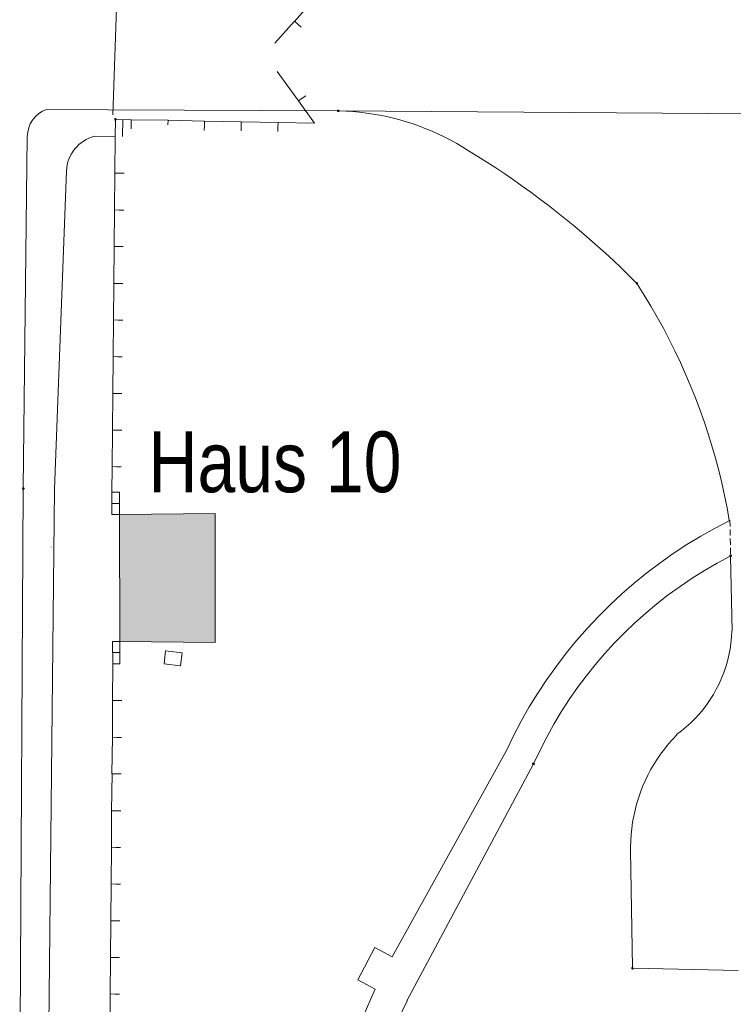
# Model space of a CAD drawing. Header units: metres. Extents: x -15 to 143, y -45 to 47.
# Tile 23 of 41: x 87.47 to 88.87, y 28.12 to 30.05. Entities that reach past the tile are written whole.
import ezdxf

# ---------------------------------------------------------------- set-up
doc = ezdxf.new("R2010")
doc.units = ezdxf.units.M
doc.header["$LTSCALE"] = 0.0125
doc.layers.add('X_YYY_STF_8', color=7, linetype='Continuous', lineweight=9)
doc.styles.add('ERSTELLTER_STIL_2', font='ARIALN.TTF')

# ---------------------------------------------------------------- blocks, each defined once
blk = doc.blocks.new('Ü_Plan_W')
at = {"layer": 'X_YYY_STF_8', "linetype": 'Continuous', "lineweight": 0}
for points in [[(0.532343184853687, 3.221150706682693), (0.5314946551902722, 3.220308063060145), (0.5302248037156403, 3.220308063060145), (0.5293795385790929, 3.221150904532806), (0.5302248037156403, 3.222423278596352), (0.5314946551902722, 3.222423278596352), (0.532343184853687, 3.221150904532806)], [(0.1678522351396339, 3.207609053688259), (0.1670069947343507, 3.206336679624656), (0.165734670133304, 3.206336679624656), (0.1653132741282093, 3.207609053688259), (0.165734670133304, 3.208452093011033), (0.1670069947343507, 3.208452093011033)], [(1.020868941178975, 2.93921469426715), (1.020026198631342, 2.937942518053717), (1.018753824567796, 2.937942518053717), (1.018332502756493, 2.939214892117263), (1.018753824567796, 2.940057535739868), (1.020026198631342, 2.940057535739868), (1.020868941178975, 2.939214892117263)], [(0.01714406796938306, 2.603508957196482), (0.01672346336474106, 2.602236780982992), (0.01545033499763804, 2.602236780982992), (0.01460509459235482, 2.603508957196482), (0.01545033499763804, 2.604781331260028), (0.01672346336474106, 2.604781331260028), (0.01714405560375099, 2.603508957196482)], [(1.174114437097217, 2.493870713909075), (1.173271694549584, 2.492598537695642), (1.171999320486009, 2.492598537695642), (1.171148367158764, 2.493870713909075), (1.171999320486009, 2.495135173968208), (1.173271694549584, 2.495135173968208), (1.174114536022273, 2.493870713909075)], [(0.8515372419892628, 2.153505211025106), (0.8506862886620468, 2.152233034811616), (0.8494220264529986, 2.152233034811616), (0.8485710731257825, 2.153505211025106), (0.8494220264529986, 2.154356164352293), (0.8506862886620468, 2.154356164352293), (0.8515370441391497, 2.153505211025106)], [(1.013251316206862, 1.819072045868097), (1.012829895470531, 1.817799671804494), (1.011557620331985, 1.817799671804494), (1.010706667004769, 1.819072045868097), (1.011557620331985, 1.819922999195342), (1.012829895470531, 1.819922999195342)]]:
    blk.add_hatch(color=256, dxfattribs=at).paths.add_polyline_path(points, flags=0)
at = {"layer": 'X_YYY_STF_8'}
h = blk.add_hatch(color=9, dxfattribs=at)
h.dxf.hatch_style = 1
h.paths.add_polyline_path([(0.1729333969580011, 2.561173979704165), (0.3295671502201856, 2.56286777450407), (0.3295671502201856, 2.352051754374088), (0.1737786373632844, 2.353745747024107)])
at = {"layer": 'X_YYY_STF_8', "linetype": 'Continuous', "lineweight": 18}
blk.add_line((0.1623504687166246, 3.214805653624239), (0.1699698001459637, 3.436634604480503), dxfattribs=at)
at = {"layer": 'X_YYY_STF_8', "linetype": 'Continuous', "lineweight": 9}
for p, q in [((0.4988982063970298, 3.412500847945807), (0.4591062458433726, 3.367629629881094)), ((0.4591062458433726, 3.367629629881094), (0.4591062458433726, 3.368051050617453)), ((0.4658779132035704, 3.237666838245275), (0.4658778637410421, 3.237666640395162)), ((0.1674284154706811, 3.207609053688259), (0.1674284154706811, 3.207406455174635)), ((0.1924047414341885, 3.206758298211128), (0.1924047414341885, 3.206555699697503)), ((0.2520951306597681, 3.205915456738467), (0.2525197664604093, 3.205915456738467)), ((0.3122101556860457, 3.204643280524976), (0.3122101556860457, 3.204643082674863)), ((0.3723219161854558, 3.203370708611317), (0.3723219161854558, 3.203168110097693)), ((0.4324361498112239, 3.202106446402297), (0.4324361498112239, 3.202528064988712)), ((0.4921273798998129, 3.201255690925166), (0.4324361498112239, 3.20210664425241)), ((0.165734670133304, 3.119130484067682), (0.165734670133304, 3.119551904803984)), ((0.1648894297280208, 3.059436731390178), (0.1648894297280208, 3.059234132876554)), ((0.1644647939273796, 2.999321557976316), (0.1644647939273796, 2.999118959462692)), ((0.1640409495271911, 2.93921469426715), (0.1640409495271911, 2.939214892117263)), ((0.1631957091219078, 2.879099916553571), (0.1631957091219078, 2.879521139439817)), ((0.1627710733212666, 2.819414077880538), (0.1627710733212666, 2.819414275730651)), ((0.1623504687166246, 2.759299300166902), (0.1623504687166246, 2.759096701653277)), ((0.1615019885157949, 2.699184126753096), (0.1615019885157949, 2.698981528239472)), ((0.1610781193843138, 2.639068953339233), (0.1610781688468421, 2.639490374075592)), ((0.01714405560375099, 2.603930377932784), (0.01714406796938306, 2.603508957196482)), ((0.1606567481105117, 2.597584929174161), (0.1606567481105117, 2.561173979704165)), ((0.1619266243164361, 2.353745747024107), (0.1623504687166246, 2.316913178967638)), ((0.1623504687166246, 2.316913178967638), (0.1619266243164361, 2.256798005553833)), ((0.1619266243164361, 2.256798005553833), (0.1619266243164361, 2.257219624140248)), ((0.1615019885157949, 2.197104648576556), (0.1615019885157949, 2.197104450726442)), ((0.1606567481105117, 2.13699778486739), (0.1610781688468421, 2.136997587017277)), ((0.1602329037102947, 2.076882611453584), (0.1602329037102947, 2.076882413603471)), ((0.1598082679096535, 2.016767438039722), (0.1602329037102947, 2.01718885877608)), ((0.1593844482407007, 1.957081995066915), (0.1593844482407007, 1.95687939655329)), ((0.1589630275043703, 1.896966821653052), (0.1589630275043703, 1.896967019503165)), ((0.1585391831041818, 1.836852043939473), (0.1585391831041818, 1.83685184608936)), ((0.1581145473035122, 1.77673687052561), (0.1581145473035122, 1.777158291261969))]:
    blk.add_line(p, q, dxfattribs=at)
at = {"layer": 'X_YYY_STF_8', "linetype": 'Continuous', "lineweight": 0}
for p, q in [((0.4591062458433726, 3.368050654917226), (0.4273558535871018, 3.332069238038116)), ((0.4591062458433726, 3.367629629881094), (0.4591062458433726, 3.368051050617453)), ((0.4646088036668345, 3.362969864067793), (0.4701130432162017, 3.35788867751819)), ((0.4307424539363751, 3.285925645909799), (0.4658778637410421, 3.237666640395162)), ((0.4658779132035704, 3.237666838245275), (0.4658778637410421, 3.237666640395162)), ((0.4658779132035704, 3.237666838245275), (0.4921273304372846, 3.201255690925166)), ((0.471806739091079, 3.241896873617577), (0.4777331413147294, 3.246127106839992)), ((0.04127598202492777, 3.21692067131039), (0.04720158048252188, 3.220729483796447)), ((0.04720158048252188, 3.220729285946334), (0.05397565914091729, 3.223695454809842)), ((0.5319184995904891, 3.221572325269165), (0.5319184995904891, 3.221150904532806)), ((0.5319184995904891, 3.221150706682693), (1.245664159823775, 3.216077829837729)), ((0.02730560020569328, 3.199983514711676), (0.03111444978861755, 3.206336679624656)), ((0.03111444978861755, 3.206336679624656), (0.03577096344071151, 3.211839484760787)), ((0.03577097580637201, 3.211839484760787), (0.0412759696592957, 3.216920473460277)), ((0.1924047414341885, 3.206758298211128), (0.1678522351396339, 3.2071876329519)), ((0.178435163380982, 3.2071876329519), (0.1780137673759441, 3.179245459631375)), ((0.2525197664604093, 3.205915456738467), (0.1924047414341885, 3.206758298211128)), ((0.1924047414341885, 3.206758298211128), (0.1924047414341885, 3.206555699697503)), ((0.3122101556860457, 3.204643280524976), (0.2520951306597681, 3.205915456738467)), ((0.2520951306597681, 3.205915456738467), (0.2525197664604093, 3.205915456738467)), ((0.3122101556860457, 3.204643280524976), (0.3122101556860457, 3.204643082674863)), ((0.3723219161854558, 3.203370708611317), (0.3122101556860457, 3.204643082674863)), ((0.02307370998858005, 3.186441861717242), (0.02476744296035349, 3.19363786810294)), ((0.02476744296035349, 3.193638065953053), (0.02730560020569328, 3.199983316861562)), ((0.1924047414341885, 3.199562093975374), (0.1919833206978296, 3.191944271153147)), ((0.3122101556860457, 3.197025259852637), (0.3117855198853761, 3.189399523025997)), ((0.3723219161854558, 3.195753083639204), (0.3719005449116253, 3.188556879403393)), ((0.4324361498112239, 3.202527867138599), (0.3723219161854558, 3.203370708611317)), ((0.3723219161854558, 3.203370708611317), (0.3723219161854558, 3.203168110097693)), ((0.4320123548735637, 3.194902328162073), (0.4320123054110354, 3.187284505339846)), ((0.4324361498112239, 3.202106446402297), (0.4324361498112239, 3.202528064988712)), ((0.01587498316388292, 2.604781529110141), (0.0222252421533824, 3.179245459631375)), ((0.02222522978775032, 3.179245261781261), (0.02307370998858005, 3.186441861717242)), ((0.1661585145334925, 3.179245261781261), (0.165734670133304, 3.119130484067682)), ((0.08657214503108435, 3.123360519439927), (0.06709757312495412, 2.602666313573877)), ((0.165734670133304, 3.119551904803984), (0.1648894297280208, 3.059436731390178)), ((0.165734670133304, 3.119130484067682), (0.165734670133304, 3.119551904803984)), ((0.1729333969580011, 3.119130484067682), (0.1805527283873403, 3.119130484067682)), ((0.1648894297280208, 3.059436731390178), (0.1644647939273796, 2.999321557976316)), ((0.1648894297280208, 3.059436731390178), (0.1648894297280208, 3.059234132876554)), ((0.1725087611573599, 3.05901531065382), (0.180128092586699, 3.05901531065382)), ((0.1644647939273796, 2.999321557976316), (0.1640409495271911, 2.939214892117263)), ((0.1644647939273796, 2.999321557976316), (0.1644647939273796, 2.999118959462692)), ((0.1720849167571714, 2.999321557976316), (0.1792828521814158, 2.999321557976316)), ((0.1640409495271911, 2.93921469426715), (0.1631957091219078, 2.879099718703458)), ((0.1640409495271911, 2.93921469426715), (0.1640409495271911, 2.939214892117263)), ((0.1712396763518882, 2.93921469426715), (0.1788590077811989, 2.939214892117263)), ((1.020447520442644, 2.939214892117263), (1.020447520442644, 2.939012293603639)), ((0.1631957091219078, 2.879521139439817), (0.1627710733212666, 2.819414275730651)), ((0.1631957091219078, 2.879099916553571), (0.1631957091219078, 2.879521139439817)), ((0.170815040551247, 2.879099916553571), (0.178435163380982, 2.879099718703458)), ((0.1627710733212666, 2.819414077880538), (0.1623504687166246, 2.759299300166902)), ((0.1627710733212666, 2.819414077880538), (0.1627710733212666, 2.819414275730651)), ((0.1699698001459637, 2.818984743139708), (0.1775899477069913, 2.818984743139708)), ((0.1623504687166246, 2.759299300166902), (0.1615019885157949, 2.699184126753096)), ((0.1623504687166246, 2.759299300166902), (0.1623504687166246, 2.759096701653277)), ((0.1695459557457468, 2.759299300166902), (0.1771652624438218, 2.759299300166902)), ((0.1615019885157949, 2.699184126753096), (0.1610781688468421, 2.639069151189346)), ((0.1615019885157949, 2.699184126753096), (0.1615019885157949, 2.698981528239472)), ((0.1691213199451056, 2.699184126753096), (0.176741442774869, 2.699184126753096)), ((0.1610781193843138, 2.639490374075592), (0.1606567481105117, 2.597584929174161)), ((0.1610781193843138, 2.639068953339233), (0.1610781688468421, 2.639490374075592)), ((0.1682761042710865, 2.639068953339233), (0.1758962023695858, 2.639069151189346)), ((0.009948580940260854, 1.55998930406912), (0.01587498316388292, 2.602236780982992)), ((0.06709756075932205, 2.602666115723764), (0.05566939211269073, 1.562104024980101)), ((0.1610781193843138, 2.579375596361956), (0.1720849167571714, 2.579375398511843)), ((0.1729333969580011, 2.561174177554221), (0.1606567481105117, 2.561173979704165)), ((0.1729333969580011, 2.561174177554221), (0.3295671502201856, 2.56286777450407)), ((0.1737786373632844, 2.353745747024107), (0.1729333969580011, 2.561173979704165)), ((1.171577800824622, 2.536619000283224), (1.171999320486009, 2.526886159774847)), ((1.171999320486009, 2.5218051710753), (1.172420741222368, 2.511642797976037)), ((1.172420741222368, 2.506569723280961), (1.172420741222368, 2.496828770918)), ((1.173693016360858, 2.493870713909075), (1.173693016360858, 2.493668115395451)), ((0.1619266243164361, 2.353745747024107), (0.1737786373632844, 2.353745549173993)), ((0.1737786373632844, 2.353745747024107), (0.1737786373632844, 2.316913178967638)), ((0.1627710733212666, 2.335536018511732), (0.1733572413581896, 2.335536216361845)), ((0.2482870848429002, 2.338080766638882), (0.2461695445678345, 2.316913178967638)), ((0.275378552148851, 2.335114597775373), (0.2482870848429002, 2.338080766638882)), ((0.2728395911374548, 2.31394701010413), (0.2753785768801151, 2.335114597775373)), ((0.1737786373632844, 2.316913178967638), (0.1623504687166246, 2.316913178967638)), ((0.2461695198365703, 2.316913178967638), (0.2728395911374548, 2.313947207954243)), ((0.1619266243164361, 2.257219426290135), (0.1615019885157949, 2.197104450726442)), ((0.1619266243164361, 2.256798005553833), (0.1619266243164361, 2.257219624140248)), ((0.1691213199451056, 2.256798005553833), (0.176741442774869, 2.256798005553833)), ((0.1615019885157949, 2.197104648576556), (0.1606567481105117, 2.136997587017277)), ((0.1615019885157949, 2.197104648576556), (0.1615019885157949, 2.197104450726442)), ((0.1686974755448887, 2.196683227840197), (0.1763200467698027, 2.196683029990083)), ((0.8058146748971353, 2.175094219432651), (0.6191242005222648, 1.837694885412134)), ((0.6432561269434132, 1.766153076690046), (0.8494220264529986, 2.152233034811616)), ((0.8511157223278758, 2.153505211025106), (0.8511157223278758, 2.153302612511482)), ((0.1610781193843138, 2.13699778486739), (0.1602329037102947, 2.076882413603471)), ((0.1606567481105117, 2.13699778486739), (0.1610781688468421, 2.136997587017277)), ((0.1682761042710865, 2.13699778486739), (0.1758962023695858, 2.136997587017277)), ((0.1602329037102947, 2.076882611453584), (0.1598082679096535, 2.016767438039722)), ((0.1602329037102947, 2.076882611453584), (0.1602329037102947, 2.076882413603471)), ((0.1678522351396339, 2.076882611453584), (0.1754715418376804, 2.076882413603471)), ((0.1602329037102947, 2.01718885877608), (0.1593844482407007, 1.957081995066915)), ((0.1598082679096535, 2.016767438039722), (0.1602329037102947, 2.01718885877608)), ((0.167428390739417, 2.016767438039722), (0.1750477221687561, 2.016767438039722)), ((1.009012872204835, 2.011686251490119), (1.011978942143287, 1.82034422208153)), ((0.1593844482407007, 1.957081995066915), (0.1589630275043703, 1.896967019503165)), ((0.1593844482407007, 1.957081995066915), (0.1593844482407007, 1.95687939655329)), ((0.1670069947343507, 1.956652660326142), (0.1746263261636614, 1.956652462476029)), ((0.1589630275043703, 1.896966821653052), (0.1585391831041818, 1.83685184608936)), ((0.1589630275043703, 1.896966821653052), (0.1589630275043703, 1.896967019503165)), ((0.1665831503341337, 1.896966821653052), (0.1737786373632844, 1.896967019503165)), ((0.590763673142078, 1.85293864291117), (0.5628213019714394, 1.800019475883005)), ((0.6191242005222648, 1.837694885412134), (0.590763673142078, 1.852938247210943)), ((0.1585391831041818, 1.836852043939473), (0.1581145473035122, 1.77673687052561)), ((0.1585391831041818, 1.836852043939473), (0.1585391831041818, 1.83685184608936)), ((0.1661585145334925, 1.836852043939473), (0.1733572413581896, 1.83685184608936)), ((1.012829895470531, 1.819072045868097), (1.012829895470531, 1.818869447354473)), ((1.013251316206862, 1.819072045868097), (1.184698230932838, 1.815684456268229)), ((0.5628213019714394, 1.800019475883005), (0.5911850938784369, 1.785205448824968)), ((0.1581145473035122, 1.777158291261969), (0.1576939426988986, 1.717051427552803)), ((0.1581145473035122, 1.77673687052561), (0.1581145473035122, 1.777158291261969)), ((0.165734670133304, 1.77673687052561), (0.1729333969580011, 1.77673687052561))]:
    blk.add_line(p, q, dxfattribs=at)
at = {"layer": 'X_YYY_STF_8', "linetype": 'Continuous', "lineweight": 13}
for p, q in [((0.4591062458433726, 3.368050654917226), (0.4646088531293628, 3.362969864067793)), ((0.4658779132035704, 3.237666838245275), (0.471806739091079, 3.24189707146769)), ((0.1665831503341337, 3.206336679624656), (0.1661585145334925, 3.179245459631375)), ((0.1924047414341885, 3.206758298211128), (0.1924047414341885, 3.199562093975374)), ((0.2525197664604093, 3.205915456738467), (0.2520951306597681, 3.19828971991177)), ((0.3122101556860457, 3.204643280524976), (0.3122101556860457, 3.197025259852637)), ((0.3723219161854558, 3.203370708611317), (0.3723219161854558, 3.195753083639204)), ((0.4324361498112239, 3.202527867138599), (0.4320123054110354, 3.194902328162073)), ((0.165734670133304, 3.119551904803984), (0.1729333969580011, 3.119130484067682)), ((0.1648894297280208, 3.059436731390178), (0.1725087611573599, 3.05901531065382)), ((0.1644647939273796, 2.999321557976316), (0.1720849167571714, 2.999321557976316)), ((0.1640409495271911, 2.93921469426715), (0.1712396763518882, 2.939214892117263)), ((0.1631957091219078, 2.879521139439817), (0.170815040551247, 2.879099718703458)), ((0.1627710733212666, 2.819414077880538), (0.1699698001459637, 2.818984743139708)), ((0.1623504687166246, 2.759299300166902), (0.1695459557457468, 2.759299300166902)), ((0.1615019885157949, 2.699184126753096), (0.1691213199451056, 2.699184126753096)), ((0.1610781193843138, 2.639490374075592), (0.1682760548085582, 2.639069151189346)), ((0.3295671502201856, 2.56286777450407), (0.3295671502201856, 2.352051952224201)), ((1.171148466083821, 2.55186255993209), (1.171577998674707, 2.54170038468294)), ((0.06117115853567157, 2.50825540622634), (0.06117114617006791, 2.507833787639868)), ((0.3295671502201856, 2.352051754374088), (0.1737786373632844, 2.353745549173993)), ((0.1619266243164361, 2.257219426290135), (0.1691213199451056, 2.256798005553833)), ((0.1615019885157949, 2.197104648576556), (0.1686974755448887, 2.196683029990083)), ((0.1610781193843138, 2.13699778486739), (0.1682760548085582, 2.136997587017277)), ((0.1602329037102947, 2.076882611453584), (0.1678522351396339, 2.076882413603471)), ((0.1602329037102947, 2.01718885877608), (0.1674284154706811, 2.016767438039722)), ((0.1593844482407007, 1.957081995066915), (0.1670069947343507, 1.956652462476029)), ((0.1589630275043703, 1.896966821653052), (0.1665831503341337, 1.896967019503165)), ((0.1585391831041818, 1.836852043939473), (0.1661585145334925, 1.83685184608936)), ((0.1581145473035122, 1.777158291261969), (0.165734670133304, 1.77673687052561))]:
    blk.add_line(p, q, dxfattribs=at)
at = {"layer": 'X_YYY_STF_8', "linetype": 'Continuous', "lineweight": 5}
for p, q in [((0.05397565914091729, 3.223695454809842), (0.154727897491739, 3.222844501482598)), ((0.5293795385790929, 3.221150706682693), (0.154727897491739, 3.222844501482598)), ((0.1322929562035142, 3.179666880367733), (0.1661585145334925, 3.179245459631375)), ((0.1606567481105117, 2.597584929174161), (0.1729333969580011, 2.597584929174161)), ((0.1729333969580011, 2.597584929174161), (0.1729333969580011, 2.561173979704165)), ((1.172420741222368, 2.492598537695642), (1.174965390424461, 2.371096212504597))]:
    blk.add_line(p, q, dxfattribs=at)
at = {"layer": 'X_YYY_STF_8', "linetype": 'Continuous', "lineweight": 0}
for points in [[(0.532343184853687, 3.221150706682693), (0.5314946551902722, 3.220308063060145), (0.5302248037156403, 3.220308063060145), (0.5293795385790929, 3.221150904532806), (0.5302248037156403, 3.222423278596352), (0.5314946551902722, 3.222423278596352), (0.532343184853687, 3.221150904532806)], [(0.1678522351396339, 3.207609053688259), (0.1670069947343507, 3.206336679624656), (0.165734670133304, 3.206336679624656), (0.1653132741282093, 3.207609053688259), (0.165734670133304, 3.208452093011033), (0.1670069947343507, 3.208452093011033)], [(1.020868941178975, 2.93921469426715), (1.020026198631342, 2.937942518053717), (1.018753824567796, 2.937942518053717), (1.018332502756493, 2.939214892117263), (1.018753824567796, 2.940057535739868), (1.020026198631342, 2.940057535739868), (1.020868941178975, 2.939214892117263)], [(0.01714406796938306, 2.603508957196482), (0.01672346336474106, 2.602236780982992), (0.01545033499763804, 2.602236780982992), (0.01460509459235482, 2.603508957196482), (0.01545033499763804, 2.604781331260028), (0.01672346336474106, 2.604781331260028), (0.01714405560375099, 2.603508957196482)], [(1.174114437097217, 2.493870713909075), (1.173271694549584, 2.492598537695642), (1.171999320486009, 2.492598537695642), (1.171148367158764, 2.493870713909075), (1.171999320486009, 2.495135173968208), (1.173271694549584, 2.495135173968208), (1.174114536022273, 2.493870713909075)], [(0.8515372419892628, 2.153505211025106), (0.8506862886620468, 2.152233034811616), (0.8494220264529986, 2.152233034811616), (0.8485710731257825, 2.153505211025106), (0.8494220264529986, 2.154356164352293), (0.8506862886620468, 2.154356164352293), (0.8515370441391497, 2.153505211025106)], [(1.013251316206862, 1.819072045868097), (1.012829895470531, 1.817799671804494), (1.011557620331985, 1.817799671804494), (1.010706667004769, 1.819072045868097), (1.011557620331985, 1.819922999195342), (1.012829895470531, 1.819922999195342)]]:
    blk.add_lwpolyline(points, close=True, dxfattribs=at)
for points in [[(0.5293795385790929, 3.221572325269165), (0.5293827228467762, 3.221636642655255), (0.5293922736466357, 3.221700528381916), (0.5294081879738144, 3.221763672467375), (0.5294304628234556, 3.221825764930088), (0.5294590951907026, 3.22188649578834), (0.5294940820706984, 3.221945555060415), (0.5295354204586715, 3.222002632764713), (0.5295831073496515, 3.222057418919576), (0.5296371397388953, 3.222109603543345), (0.5296975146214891, 3.222158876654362), (0.5297642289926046, 3.222204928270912), (0.5298372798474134, 3.222247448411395), (0.5299166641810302, 3.222286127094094), (0.5300023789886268, 3.222320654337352), (0.5300944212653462, 3.222350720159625), (0.5301927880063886, 3.222376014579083), (0.5302974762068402, 3.222396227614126), (0.5304084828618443, 3.222411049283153), (0.5305258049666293, 3.222420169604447), (0.5306494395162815, 3.222423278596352)], [(0.5306494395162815, 3.220308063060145), (0.5305258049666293, 3.220311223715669), (0.5304084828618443, 3.220320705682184), (0.5302974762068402, 3.220336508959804), (0.5301927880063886, 3.220358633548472), (0.5300944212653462, 3.220387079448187), (0.5300023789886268, 3.220421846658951), (0.5299166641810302, 3.220462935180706), (0.5298372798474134, 3.220510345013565), (0.5297642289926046, 3.220564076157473), (0.5296975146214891, 3.220624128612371), (0.5296371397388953, 3.220690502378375), (0.5295831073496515, 3.220763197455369), (0.5295354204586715, 3.220842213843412), (0.5294940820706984, 3.220927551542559), (0.5294590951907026, 3.221019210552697), (0.5294304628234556, 3.221117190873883), (0.5294081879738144, 3.221221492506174), (0.5293922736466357, 3.221332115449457), (0.5293827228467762, 3.221449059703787), (0.5293795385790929, 3.221572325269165)], [(0.5306494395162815, 3.222423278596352), (0.5307160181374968, 3.222420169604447), (0.5307879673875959, 3.222411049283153), (0.5308643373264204, 3.222396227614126), (0.5309441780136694, 3.222376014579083), (0.5310265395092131, 3.222350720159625), (0.5311104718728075, 3.222320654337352), (0.5311950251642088, 3.222286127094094), (0.531279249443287, 3.222247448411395), (0.5313621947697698, 3.222204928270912), (0.5314429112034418, 3.222158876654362), (0.5315204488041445, 3.222109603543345), (0.5315938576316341, 3.222057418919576), (0.5316621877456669, 3.222002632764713), (0.5317244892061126, 3.221945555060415), (0.5317798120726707, 3.22188649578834), (0.5318272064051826, 3.221825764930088), (0.5318657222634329, 3.221763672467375), (0.5318944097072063, 3.221700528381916), (0.5319123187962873, 3.221636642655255), (0.5319184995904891, 3.221572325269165)], [(0.5319184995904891, 3.221150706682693), (0.5318549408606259, 3.221087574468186), (0.5317914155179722, 3.221024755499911), (0.5317279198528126, 3.220962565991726), (0.5316644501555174, 3.220901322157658), (0.5316010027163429, 3.220841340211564), (0.5315375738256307, 3.220782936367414), (0.5314741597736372, 3.220726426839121), (0.5314107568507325, 3.220672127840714), (0.5313473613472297, 3.22062035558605), (0.5312839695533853, 3.220571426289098), (0.5312205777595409, 3.220525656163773), (0.5311571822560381, 3.220483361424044), (0.5310937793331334, 3.220444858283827), (0.5310303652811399, 3.220410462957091), (0.5309669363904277, 3.220380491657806), (0.5309034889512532, 3.220355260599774), (0.530840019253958, 3.220335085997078), (0.5307765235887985, 3.220320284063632), (0.5307129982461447, 3.22031117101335), (0.5306494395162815, 3.220308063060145)], [(0.5319184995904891, 3.221150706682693), (0.54320775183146, 3.220741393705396), (0.554464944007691, 3.220022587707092), (0.5656834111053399, 3.218995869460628), (0.5768564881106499, 3.217662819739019), (0.5879775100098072, 3.216025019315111), (0.599039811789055, 3.214084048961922), (0.6100367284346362, 3.211841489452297), (0.6209615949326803, 3.209298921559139), (0.6318077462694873, 3.206457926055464), (0.6425685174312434, 3.203320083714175), (0.6532372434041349, 3.199886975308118), (0.6638072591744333, 3.19616018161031), (0.6742718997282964, 3.192141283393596), (0.6846245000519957, 3.187831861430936), (0.6948583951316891, 3.183233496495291), (0.7049669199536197, 3.178347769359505), (0.7149434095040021, 3.173176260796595), (0.7247811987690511, 3.167720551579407), (0.7344736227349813, 3.161982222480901), (0.7440140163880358, 3.15596285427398)], [(0.7440140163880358, 3.155962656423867), (0.7589423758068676, 3.146793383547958), (0.7737545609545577, 3.137446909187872), (0.7884486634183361, 3.127923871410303), (0.8030227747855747, 3.118224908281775), (0.8174749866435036, 3.108350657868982), (0.8318033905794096, 3.098301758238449), (0.8460060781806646, 3.08807884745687), (0.8600811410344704, 3.077682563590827), (0.8740266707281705, 3.067113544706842), (0.8878407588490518, 3.056372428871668), (0.9015214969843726, 3.045459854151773), (0.9150669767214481, 3.034376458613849), (0.9284752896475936, 3.023122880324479), (0.9417445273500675, 3.0116997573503), (0.9548727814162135, 3.000107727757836), (0.967858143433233, 2.988347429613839), (0.9806987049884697, 2.976419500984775), (0.9933925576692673, 2.964324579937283), (1.005937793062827, 2.952063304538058), (1.018332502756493, 2.939636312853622)], [(1.018332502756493, 2.939214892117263), (1.018335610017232, 2.939338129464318), (1.01834472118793, 2.939455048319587), (1.01835952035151, 2.939565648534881), (1.018379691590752, 2.939669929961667), (1.018404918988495, 2.939767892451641), (1.018434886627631, 2.939859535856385), (1.018469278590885, 2.939944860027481), (1.01850777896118, 2.940023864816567), (1.018550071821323, 2.940096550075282), (1.018595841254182, 2.940162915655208), (1.018644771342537, 2.940222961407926), (1.018696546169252, 2.940276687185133), (1.018750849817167, 2.940324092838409), (1.018807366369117, 2.940365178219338), (1.018865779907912, 2.940399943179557), (1.018925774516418, 2.940428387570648), (1.018987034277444, 2.940450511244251), (1.019049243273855, 2.940466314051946), (1.019112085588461, 2.940475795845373), (1.019175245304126, 2.94047895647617)], [(1.019175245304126, 2.938363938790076), (1.019112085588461, 2.938367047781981), (1.019049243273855, 2.938376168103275), (1.018987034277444, 2.938390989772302), (1.018925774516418, 2.938411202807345), (1.018865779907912, 2.938436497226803), (1.018807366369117, 2.938466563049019), (1.018750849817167, 2.938501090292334), (1.018696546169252, 2.938539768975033), (1.018644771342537, 2.938582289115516), (1.018595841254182, 2.938628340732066), (1.018550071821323, 2.938677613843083), (1.01850777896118, 2.938729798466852), (1.018469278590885, 2.938784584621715), (1.018434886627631, 2.938841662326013), (1.018404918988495, 2.938900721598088), (1.018379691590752, 2.93896145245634), (1.01835952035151, 2.939023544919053), (1.01834472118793, 2.939086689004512), (1.018335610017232, 2.939150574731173), (1.018332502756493, 2.939214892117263)], [(1.019175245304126, 2.94047895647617), (1.019299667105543, 2.940475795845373), (1.019417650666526, 2.940466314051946), (1.019529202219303, 2.940450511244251), (1.019634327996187, 2.940428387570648), (1.019733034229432, 2.940399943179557), (1.019825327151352, 2.940365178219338), (1.019911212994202, 2.940324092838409), (1.019990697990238, 2.940276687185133), (1.020063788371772, 2.940222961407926), (1.020130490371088, 2.940162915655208), (1.020190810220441, 2.940096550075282), (1.020244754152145, 2.940023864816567), (1.020292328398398, 2.939944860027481), (1.020333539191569, 2.939859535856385), (1.020368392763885, 2.939767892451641), (1.020396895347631, 2.939669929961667), (1.020419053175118, 2.939565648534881), (1.020434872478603, 2.939455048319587), (1.020444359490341, 2.939338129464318), (1.020447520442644, 2.939214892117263)], [(1.020447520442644, 2.93921469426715), (1.020444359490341, 2.93915040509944), (1.020434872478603, 2.939086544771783), (1.020419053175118, 2.939023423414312), (1.020396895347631, 2.938961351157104), (1.020368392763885, 2.938900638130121), (1.020333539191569, 2.93884159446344), (1.020292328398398, 2.93878453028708), (1.020244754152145, 2.938729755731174), (1.020190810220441, 2.938677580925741), (1.020130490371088, 2.938628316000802), (1.020063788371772, 2.938582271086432), (1.019990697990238, 2.93853975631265), (1.019911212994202, 2.938501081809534), (1.019825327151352, 2.938466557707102), (1.019733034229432, 2.938436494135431), (1.019634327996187, 2.93841120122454), (1.019529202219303, 2.938390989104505), (1.019417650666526, 2.938376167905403), (1.019299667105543, 2.938367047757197), (1.019175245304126, 2.938363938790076)], [(1.020026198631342, 2.937521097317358), (1.031207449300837, 2.919884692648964), (1.042017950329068, 2.902032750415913), (1.052455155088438, 2.883971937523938), (1.062516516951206, 2.865708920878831), (1.07219948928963, 2.847250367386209), (1.081501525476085, 2.828602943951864), (1.090420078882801, 2.809773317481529), (1.098952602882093, 2.79076815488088), (1.107096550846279, 2.771594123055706), (1.114849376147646, 2.752257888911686), (1.122208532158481, 2.732766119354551), (1.129171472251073, 2.713125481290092), (1.135735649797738, 2.693342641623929), (1.141898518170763, 2.673424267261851), (1.147657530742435, 2.653377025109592), (1.153010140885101, 2.633207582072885), (1.15795380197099, 2.612922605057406), (1.162485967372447, 2.592528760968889), (1.166604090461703, 2.572032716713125), (1.17030562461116, 2.551441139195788)], [(0.8506861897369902, 2.154356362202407), (0.8608251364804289, 2.176060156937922), (0.8716733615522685, 2.197349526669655), (0.8832162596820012, 2.21820984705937), (0.8954392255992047, 2.238626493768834), (0.9083276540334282, 2.258584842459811), (0.9218669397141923, 2.278070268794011), (0.9360424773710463, 2.297068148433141), (0.9508396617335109, 2.31556385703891), (0.9662438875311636, 2.333542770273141), (0.9822405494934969, 2.350990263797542), (0.9988150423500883, 2.367891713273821), (1.015952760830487, 2.384232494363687), (1.033639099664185, 2.399997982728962), (1.051859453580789, 2.415173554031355), (1.070599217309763, 2.429744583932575), (1.089843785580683, 2.443696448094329), (1.109578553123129, 2.457014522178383), (1.129788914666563, 2.469684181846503), (1.150460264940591, 2.481690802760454), (1.171577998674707, 2.493019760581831)], [(1.171148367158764, 2.493870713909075), (1.171154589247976, 2.493993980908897), (1.171172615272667, 2.494110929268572), (1.171201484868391, 2.494221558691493), (1.171240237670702, 2.494325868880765), (1.171287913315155, 2.494423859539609), (1.17134355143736, 2.494515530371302), (1.171406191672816, 2.494600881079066), (1.171474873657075, 2.49467991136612), (1.171548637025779, 2.494752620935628), (1.171626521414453, 2.494819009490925), (1.171707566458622, 2.494879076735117), (1.171790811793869, 2.494932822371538), (1.171875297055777, 2.494980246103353), (1.171960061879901, 2.495021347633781), (1.172044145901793, 2.4950561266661), (1.172126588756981, 2.495084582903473), (1.172206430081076, 2.495106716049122), (1.172282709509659, 2.495122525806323), (1.1723544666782, 2.495132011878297), (1.172420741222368, 2.495135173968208)], [(1.172420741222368, 2.493019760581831), (1.1723544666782, 2.493022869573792), (1.172282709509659, 2.49303198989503), (1.172206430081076, 2.493046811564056), (1.172126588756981, 2.493067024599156), (1.172044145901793, 2.493092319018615), (1.171960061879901, 2.493122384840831), (1.171875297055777, 2.493156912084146), (1.171790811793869, 2.493195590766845), (1.171707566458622, 2.493238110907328), (1.171626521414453, 2.493284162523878), (1.171548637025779, 2.493333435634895), (1.171474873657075, 2.493385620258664), (1.171406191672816, 2.49344040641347), (1.17134355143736, 2.493497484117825), (1.171287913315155, 2.4935565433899), (1.171240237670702, 2.493617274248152), (1.171201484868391, 2.493679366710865), (1.171172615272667, 2.493742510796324), (1.171154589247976, 2.493806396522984), (1.171148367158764, 2.493870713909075)], [(1.172420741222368, 2.495135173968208), (1.172487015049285, 2.495132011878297), (1.172558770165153, 2.495122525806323), (1.172635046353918, 2.495106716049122), (1.172714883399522, 2.495084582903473), (1.172797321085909, 2.4950561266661), (1.172881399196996, 2.495021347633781), (1.172966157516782, 2.494980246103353), (1.173050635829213, 2.494932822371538), (1.173133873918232, 2.494879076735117), (1.173214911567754, 2.494819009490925), (1.173292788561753, 2.494752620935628), (1.1733665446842, 2.49467991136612), (1.173435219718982, 2.494600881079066), (1.173497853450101, 2.494515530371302), (1.173553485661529, 2.494423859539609), (1.173601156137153, 2.494325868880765), (1.173639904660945, 2.494221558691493), (1.173668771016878, 2.494110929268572), (1.173686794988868, 2.493993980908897), (1.173693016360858, 2.493870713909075)], [(1.173693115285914, 2.493870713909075), (1.173629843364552, 2.493806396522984), (1.173566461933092, 2.493742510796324), (1.173502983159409, 2.493679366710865), (1.173439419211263, 2.493617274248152), (1.173375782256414, 2.4935565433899), (1.173312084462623, 2.493497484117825), (1.173248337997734, 2.49344040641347), (1.173184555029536, 2.493385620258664), (1.173120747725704, 2.493333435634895), (1.173056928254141, 2.493284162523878), (1.172993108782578, 2.493238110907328), (1.172929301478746, 2.493195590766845), (1.172865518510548, 2.493156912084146), (1.172801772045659, 2.493122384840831), (1.172738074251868, 2.493092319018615), (1.172674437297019, 2.493067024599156), (1.172610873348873, 2.493046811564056), (1.17254739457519, 2.49303198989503), (1.17248401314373, 2.493022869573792), (1.172420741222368, 2.493019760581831)], [(0.8485710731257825, 2.153505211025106), (0.8485742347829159, 2.153629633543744), (0.8485837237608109, 2.1537476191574), (0.8485995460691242, 2.153859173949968), (0.8486217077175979, 2.153964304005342), (0.8486502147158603, 2.154063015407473), (0.8486850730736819, 2.154155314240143), (0.8487262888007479, 2.154241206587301), (0.8487738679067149, 2.154320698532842), (0.8488278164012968, 2.154393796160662), (0.848888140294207, 2.154460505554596), (0.8489548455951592, 2.154520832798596), (0.8490279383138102, 2.1545747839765), (0.8491074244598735, 2.154622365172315), (0.849193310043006, 2.154663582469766), (0.8492856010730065, 2.15469844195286), (0.849384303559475, 2.154726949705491), (0.8494894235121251, 2.154749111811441), (0.8496009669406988, 2.154764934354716), (0.8497189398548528, 2.154774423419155), (0.8498433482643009, 2.154777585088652)], [(0.8498433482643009, 2.152662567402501), (0.8497189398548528, 2.152665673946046), (0.8496009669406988, 2.152674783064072), (0.8494894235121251, 2.152689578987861), (0.849384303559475, 2.152709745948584), (0.8492856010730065, 2.152734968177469), (0.849193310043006, 2.152764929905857), (0.8491074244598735, 2.152799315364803), (0.8490279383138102, 2.152837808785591), (0.8489548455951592, 2.152880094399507), (0.848888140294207, 2.152925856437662), (0.8488278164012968, 2.152974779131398), (0.8487738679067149, 2.153026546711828), (0.8487262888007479, 2.153080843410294), (0.8486850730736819, 2.153137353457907), (0.8486502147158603, 2.153195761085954), (0.8486217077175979, 2.153255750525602), (0.8485995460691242, 2.153317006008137), (0.8485837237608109, 2.153379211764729), (0.8485742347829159, 2.153442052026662), (0.8485710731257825, 2.153505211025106)], [(0.8498433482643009, 2.154777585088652), (0.8499096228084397, 2.154774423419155), (0.8499813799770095, 2.154764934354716), (0.8500576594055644, 2.154749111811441), (0.8501375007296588, 2.154726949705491), (0.8502199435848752, 2.15469844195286), (0.8503040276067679, 2.154663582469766), (0.8503887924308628, 2.154622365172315), (0.8504732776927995, 2.1545747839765), (0.8505565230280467, 2.154520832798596), (0.8506375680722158, 2.154460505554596), (0.8507154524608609, 2.154393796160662), (0.8507892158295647, 2.154320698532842), (0.850857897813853, 2.154241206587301), (0.8509205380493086, 2.154155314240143), (0.8509761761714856, 2.154063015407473), (0.8510238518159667, 2.153964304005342), (0.8510626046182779, 2.153859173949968), (0.8510914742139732, 2.1537476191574), (0.8511095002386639, 2.153629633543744), (0.8511157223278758, 2.153505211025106)], [(0.8511157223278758, 2.153505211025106), (0.8510513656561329, 2.153442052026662), (0.8509871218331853, 2.153379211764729), (0.8509229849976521, 2.153317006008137), (0.8508589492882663, 2.153255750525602), (0.8507950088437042, 2.153195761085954), (0.8507311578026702, 2.153137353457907), (0.8506673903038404, 2.153080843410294), (0.8506037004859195, 2.153026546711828), (0.8505400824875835, 2.152974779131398), (0.8504765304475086, 2.152925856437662), (0.8504130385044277, 2.152880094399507), (0.850349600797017, 2.152837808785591), (0.8502862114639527, 2.152799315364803), (0.8502228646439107, 2.152764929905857), (0.8501595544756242, 2.152734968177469), (0.8500962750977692, 2.152709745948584), (0.8500330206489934, 2.152689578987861), (0.8499697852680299, 2.152674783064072), (0.8499065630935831, 2.152665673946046), (0.8498433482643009, 2.152662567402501)], [(1.010706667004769, 1.819072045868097), (1.010709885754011, 1.819196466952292), (1.01071953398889, 1.819314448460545), (1.010735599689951, 1.819425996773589), (1.010758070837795, 1.819531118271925), (1.01078693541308, 1.819629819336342), (1.01082218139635, 1.819722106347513), (1.010863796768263, 1.819807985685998), (1.010911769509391, 1.819887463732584), (1.010966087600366, 1.819960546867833), (1.011026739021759, 1.82002724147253), (1.011093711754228, 1.820087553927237), (1.011166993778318, 1.820141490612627), (1.011246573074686, 1.820189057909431), (1.011332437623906, 1.820230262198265), (1.011424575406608, 1.820265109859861), (1.011522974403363, 1.820293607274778), (1.011627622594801, 1.820315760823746), (1.011738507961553, 1.820331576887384), (1.011855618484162, 1.82034106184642), (1.011978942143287, 1.82034422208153)], [(1.011978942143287, 1.82034422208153), (1.012042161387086, 1.82034106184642), (1.012105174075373, 1.820331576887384), (1.012167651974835, 1.820315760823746), (1.012229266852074, 1.820293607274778), (1.012289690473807, 1.820265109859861), (1.012348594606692, 1.820230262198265), (1.012405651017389, 1.820189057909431), (1.012460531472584, 1.820141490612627), (1.012512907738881, 1.820087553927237), (1.012562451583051, 1.82002724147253), (1.01260883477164, 1.819960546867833), (1.012651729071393, 1.819887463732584), (1.012690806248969, 1.819807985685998), (1.012725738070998, 1.819722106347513), (1.012756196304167, 1.819629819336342), (1.012781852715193, 1.819531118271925), (1.012802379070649, 1.819425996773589), (1.012817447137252, 1.819314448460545), (1.012826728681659, 1.819196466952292), (1.012829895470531, 1.819072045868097)], [(1.011978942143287, 1.818229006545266), (1.011855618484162, 1.818232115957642), (1.011738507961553, 1.818241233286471), (1.011627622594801, 1.818256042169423), (1.011522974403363, 1.818276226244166), (1.011424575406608, 1.818301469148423), (1.011332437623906, 1.818331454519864), (1.011246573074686, 1.8183658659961), (1.011166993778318, 1.818404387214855), (1.011093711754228, 1.818446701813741), (1.011026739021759, 1.81849249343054), (1.010966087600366, 1.818541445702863), (1.010911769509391, 1.818593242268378), (1.010863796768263, 1.818647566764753), (1.01082218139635, 1.818704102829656), (1.01078693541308, 1.818762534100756), (1.010758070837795, 1.818822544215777), (1.010735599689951, 1.818883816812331), (1.01071953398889, 1.818946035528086), (1.010709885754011, 1.819008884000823), (1.010706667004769, 1.819072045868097)], [(1.012829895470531, 1.819072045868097), (1.012826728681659, 1.819008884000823), (1.012817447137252, 1.818946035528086), (1.012802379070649, 1.818883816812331), (1.012781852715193, 1.818822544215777), (1.012756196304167, 1.818762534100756), (1.012725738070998, 1.818704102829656), (1.012690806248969, 1.818647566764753), (1.012651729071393, 1.818593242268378), (1.01260883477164, 1.818541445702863), (1.012562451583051, 1.81849249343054), (1.012512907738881, 1.818446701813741), (1.012460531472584, 1.818404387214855), (1.012405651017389, 1.8183658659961), (1.012348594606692, 1.818331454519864), (1.012289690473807, 1.818301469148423), (1.012229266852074, 1.818276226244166), (1.012167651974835, 1.818256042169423), (1.012105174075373, 1.818241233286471), (1.012042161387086, 1.818232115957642), (1.011978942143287, 1.818229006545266)], [(0.5158337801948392, 1.443575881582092), (0.5160271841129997, 1.461278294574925), (0.5166063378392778, 1.478949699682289), (0.5175696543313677, 1.496584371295), (0.5189155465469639, 1.514176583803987), (0.5206424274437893, 1.531720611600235), (0.5227487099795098, 1.549210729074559), (0.5252328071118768, 1.566641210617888), (0.5280931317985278, 1.58400633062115), (0.5313280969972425, 1.601300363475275), (0.53493611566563, 1.618517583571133), (0.5389156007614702, 1.635652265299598), (0.5432649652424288, 1.652698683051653), (0.5479826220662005, 1.669651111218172), (0.5530669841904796, 1.686503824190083), (0.5585164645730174, 1.703251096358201), (0.5643294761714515, 1.719887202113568), (0.5705044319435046, 1.736406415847), (0.5770397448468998, 1.752803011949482), (0.5839338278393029, 1.769071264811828), (0.5911850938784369, 1.785205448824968)], [(0.5691714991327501, 1.446112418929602), (0.5693617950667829, 1.462739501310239), (0.5699318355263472, 1.47934072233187), (0.5708803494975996, 1.495909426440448), (0.5722060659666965, 1.51243895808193), (0.5739077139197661, 1.528922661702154), (0.5759840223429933, 1.545353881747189), (0.5784337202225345, 1.561725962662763), (0.5812555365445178, 1.578032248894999), (0.5844482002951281, 1.594266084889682), (0.5880104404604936, 1.610420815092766), (0.5919409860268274, 1.626489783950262), (0.5962385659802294, 1.642466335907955), (0.6009019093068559, 1.658343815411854), (0.6059297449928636, 1.674115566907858), (0.6113208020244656, 1.689774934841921), (0.6170738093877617, 1.705315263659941), (0.6231874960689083, 1.720729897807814), (0.629660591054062, 1.736012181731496), (0.6364918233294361, 1.751155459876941), (0.6436799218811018, 1.766153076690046)]]:
    blk.add_lwpolyline(points, dxfattribs=at)
at = {"layer": 'X_YYY_STF_8', "linetype": 'Continuous', "lineweight": 9}
for points in [[(0.1653132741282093, 3.207609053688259), (0.1653163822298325, 3.207732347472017), (0.1653254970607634, 3.207849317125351), (0.1653403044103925, 3.207959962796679), (0.1653604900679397, 3.208064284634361), (0.1653857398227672, 3.208162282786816), (0.1654157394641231, 3.208253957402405), (0.1654501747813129, 3.20833930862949), (0.1654887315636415, 3.208418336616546), (0.1655310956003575, 3.20849104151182), (0.1655769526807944, 3.208557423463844), (0.1656259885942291, 3.20861748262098), (0.1656778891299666, 3.208671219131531), (0.1657323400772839, 3.208718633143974), (0.1657890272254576, 3.208759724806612), (0.1658476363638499, 3.20879449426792), (0.1659078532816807, 3.208822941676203), (0.1659693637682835, 3.208845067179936), (0.1660318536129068, 3.208860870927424), (0.1660950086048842, 3.208870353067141), (0.1661585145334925, 3.208873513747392)], [(0.1661585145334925, 3.206336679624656), (0.1660950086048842, 3.206399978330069), (0.1660318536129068, 3.206463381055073), (0.1659693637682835, 3.206526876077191), (0.1659078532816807, 3.206590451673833), (0.1658476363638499, 3.206654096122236), (0.1657890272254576, 3.206717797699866), (0.1657323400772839, 3.206781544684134), (0.1656778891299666, 3.206845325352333), (0.1656259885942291, 3.20690912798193), (0.1655769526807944, 3.206972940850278), (0.1655310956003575, 3.207036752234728), (0.1654887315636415, 3.20710055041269), (0.1654501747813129, 3.207164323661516), (0.1654157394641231, 3.207228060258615), (0.1653857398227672, 3.207291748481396), (0.1653604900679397, 3.207355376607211), (0.1653403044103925, 3.207418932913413), (0.1653254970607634, 3.20748240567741), (0.1653163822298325, 3.207545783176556), (0.1653132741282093, 3.207609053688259)], [(0.1661585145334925, 3.208873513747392), (0.166282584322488, 3.208870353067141), (0.1664002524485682, 3.208860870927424), (0.1665115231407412, 3.208845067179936), (0.1666164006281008, 3.208822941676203), (0.166714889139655, 3.20879449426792), (0.1668069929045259, 3.208759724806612), (0.1668927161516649, 3.208718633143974), (0.1669720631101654, 3.208671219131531), (0.1670450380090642, 3.20861748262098), (0.167111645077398, 3.208557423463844), (0.1671718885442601, 3.20849104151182), (0.1672257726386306, 3.208418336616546), (0.1672733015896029, 3.20833930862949), (0.1673144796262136, 3.208253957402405), (0.1673493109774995, 3.208162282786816), (0.1673777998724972, 3.208064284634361), (0.1673999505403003, 3.207959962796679), (0.1674157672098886, 3.207849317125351), (0.1674252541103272, 3.207732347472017), (0.1674284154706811, 3.207609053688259)], [(0.167428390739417, 3.207609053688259), (0.1674252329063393, 3.207484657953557), (0.1674157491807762, 3.20736669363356), (0.1673999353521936, 3.207255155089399), (0.1673777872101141, 3.207150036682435), (0.1673493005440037, 3.207051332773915), (0.1673144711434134, 3.206959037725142), (0.1672732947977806, 3.206873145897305), (0.167225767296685, 3.206793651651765), (0.1671718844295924, 3.206720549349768), (0.1671116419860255, 3.206653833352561), (0.1670450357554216, 3.206593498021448), (0.1669720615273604, 3.206539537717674), (0.1668927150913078, 3.206491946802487), (0.1668069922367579, 3.206450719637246), (0.1667148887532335, 3.206415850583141), (0.1666164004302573, 3.206387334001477), (0.1665115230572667, 3.206365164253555), (0.1664002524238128, 3.206349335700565), (0.16628258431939, 3.206339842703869), (0.1661585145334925, 3.206336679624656)], [(0.01460509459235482, 2.603930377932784), (0.01460827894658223, 2.603994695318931), (0.01461782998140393, 2.604058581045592), (0.01463374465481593, 2.604121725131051), (0.01465601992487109, 2.604183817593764), (0.01468465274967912, 2.604244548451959), (0.01471964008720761, 2.604303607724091), (0.01476097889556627, 2.604360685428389), (0.01480866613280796, 2.604415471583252), (0.01486269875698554, 2.604467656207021), (0.01492307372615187, 2.604516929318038), (0.01498978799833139, 2.604562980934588), (0.01506283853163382, 2.604605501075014), (0.01514222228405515, 2.60464417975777), (0.01522793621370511, 2.604678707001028), (0.01531997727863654, 2.604708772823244), (0.01541834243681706, 2.604734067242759), (0.0155230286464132, 2.604754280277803), (0.01563403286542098, 2.604769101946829), (0.01575135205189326, 2.604778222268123), (0.01587498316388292, 2.604781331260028)], [(0.01587498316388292, 2.602666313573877), (0.01575135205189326, 2.602669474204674), (0.01563403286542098, 2.602678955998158), (0.0155230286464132, 2.602694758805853), (0.01541834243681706, 2.602716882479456), (0.01531997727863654, 2.602745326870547), (0.01522793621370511, 2.602780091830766), (0.01514222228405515, 2.602821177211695), (0.01506283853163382, 2.602868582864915), (0.01498978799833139, 2.602922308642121), (0.01492307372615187, 2.602982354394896), (0.01486269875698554, 2.603048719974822), (0.01480866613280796, 2.603121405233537), (0.01476097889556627, 2.603200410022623), (0.01471964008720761, 2.603285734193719), (0.01468465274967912, 2.603377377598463), (0.01465601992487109, 2.603475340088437), (0.01463374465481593, 2.603579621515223), (0.01461782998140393, 2.60369022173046), (0.01460827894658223, 2.603807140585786), (0.01460509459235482, 2.603930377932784)], [(0.01587498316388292, 2.604781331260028), (0.01594156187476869, 2.604778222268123), (0.01601351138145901, 2.604769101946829), (0.01608988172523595, 2.604754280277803), (0.01616972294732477, 2.604734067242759), (0.01625208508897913, 2.604708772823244), (0.01633601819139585, 2.604678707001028), (0.01642057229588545, 2.60464417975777), (0.01650479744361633, 2.604605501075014), (0.01658774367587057, 2.604562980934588), (0.01666846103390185, 2.604516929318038), (0.01674599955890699, 2.604467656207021), (0.01681940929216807, 2.604415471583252), (0.01688774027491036, 2.604360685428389), (0.0169500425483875, 2.604303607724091), (0.01700536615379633, 2.604244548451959), (0.01705276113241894, 2.604183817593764), (0.01709127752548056, 2.604121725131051), (0.01711996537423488, 2.604058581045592), (0.01713787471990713, 2.603994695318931), (0.01714405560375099, 2.603930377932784)], [(0.01714406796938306, 2.603508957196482), (0.01708094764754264, 2.603445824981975), (0.01701777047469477, 2.603383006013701), (0.01695454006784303, 2.603320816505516), (0.01689126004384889, 2.603259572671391), (0.01682793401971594, 2.603199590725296), (0.01676456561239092, 2.603141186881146), (0.01670115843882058, 2.603084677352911), (0.01663771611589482, 2.603030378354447), (0.01657424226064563, 2.602978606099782), (0.01651074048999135, 2.60292967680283), (0.01644721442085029, 2.602883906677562), (0.01638366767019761, 2.602841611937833), (0.01632010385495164, 2.602803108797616), (0.01625652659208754, 2.60276871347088), (0.01619293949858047, 2.602738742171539), (0.01612934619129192, 2.602713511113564), (0.01606575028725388, 2.602693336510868), (0.01600215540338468, 2.602678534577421), (0.01593856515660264, 2.602669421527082), (0.01587498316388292, 2.602666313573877)]]:
    blk.add_lwpolyline(points, dxfattribs=at)
at = {"layer": 'X_YYY_STF_8', "color": 1}
blk.add_lwpolyline([(0.1729333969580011, 2.561173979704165), (0.3295671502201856, 2.56286777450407), (0.3295671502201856, 2.352051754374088), (0.1737786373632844, 2.353745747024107), (0.1729333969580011, 2.561173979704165)], dxfattribs=at)
at = {"layer": 'X_YYY_STF_8'}
blk.add_lwpolyline([(0.1729333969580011, 2.561173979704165), (0.3295671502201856, 2.56286777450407), (0.3295671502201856, 2.352051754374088), (0.1737786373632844, 2.353745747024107), (0.1729333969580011, 2.561173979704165)], dxfattribs=at)
at = {"layer": 'X_YYY_STF_8', "linetype": 'Continuous', "lineweight": 5}
for points in [[(0.8058146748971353, 2.175094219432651), (0.817518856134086, 2.199374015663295), (0.8300128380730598, 2.223179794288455), (0.8432801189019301, 2.246494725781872), (0.8573041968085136, 2.269301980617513), (0.8720685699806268, 2.291584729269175), (0.8875567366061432, 2.313326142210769), (0.9037521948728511, 2.334509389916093), (0.9206384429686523, 2.355117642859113), (0.938198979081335, 2.375134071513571), (0.9564173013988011, 2.394541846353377), (0.9752769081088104, 2.413324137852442), (0.9947612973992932, 2.431464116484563), (1.014853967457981, 2.44894495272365), (1.035538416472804, 2.465749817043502), (1.05679814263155, 2.481861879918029), (1.078616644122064, 2.497264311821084), (1.100977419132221, 2.511940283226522), (1.123863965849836, 2.525872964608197), (1.147259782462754, 2.53904552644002), (1.171148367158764, 2.551441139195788)], [(1.174535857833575, 2.371096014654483), (1.173984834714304, 2.360976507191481), (1.172971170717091, 2.350946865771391), (1.171502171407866, 2.341020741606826), (1.169585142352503, 2.331211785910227), (1.167227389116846, 2.321533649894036), (1.164436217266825, 2.311999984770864), (1.161218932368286, 2.302624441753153), (1.157582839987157, 2.293420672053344), (1.153535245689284, 2.284402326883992), (1.149083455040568, 2.275583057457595), (1.144234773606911, 2.266976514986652), (1.138996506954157, 2.258596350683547), (1.133375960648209, 2.250456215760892), (1.127380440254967, 2.242569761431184), (1.121017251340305, 2.234950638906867), (1.114293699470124, 2.227612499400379), (1.10721709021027, 2.220568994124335), (1.099794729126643, 2.213833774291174), (1.092033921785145, 2.207420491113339), (1.083941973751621, 2.201342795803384)], [(1.009012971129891, 2.01718885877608), (1.009215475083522, 2.027455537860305), (1.009820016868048, 2.037673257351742), (1.010822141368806, 2.047831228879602), (1.012217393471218, 2.057918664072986), (1.014001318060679, 2.06792477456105), (1.016169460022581, 2.077838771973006), (1.01871736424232, 2.087649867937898), (1.021640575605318, 2.097347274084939), (1.024934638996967, 2.106920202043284), (1.028595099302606, 2.11635786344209), (1.032617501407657, 2.125649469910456), (1.036997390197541, 2.134784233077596), (1.041730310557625, 2.143751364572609), (1.046811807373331, 2.152540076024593), (1.052237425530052, 2.161139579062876), (1.058002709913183, 2.169539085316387), (1.06410320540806, 2.177727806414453), (1.070534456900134, 2.185694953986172), (1.077292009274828, 2.193429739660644), (1.084371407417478, 2.200921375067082)], [(1.009012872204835, 2.011686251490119), (1.009012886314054, 2.011581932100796), (1.009012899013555, 2.011521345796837), (1.009012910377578, 2.011503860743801), (1.009012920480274, 2.011528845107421), (1.009012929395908, 2.011595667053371), (1.009012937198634, 2.011703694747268), (1.009012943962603, 2.011852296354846), (1.009012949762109, 2.012040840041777), (1.009012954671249, 2.012268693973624), (1.009012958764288, 2.012535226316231), (1.009012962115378, 2.012839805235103), (1.0090129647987, 2.013181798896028), (1.009012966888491, 2.013560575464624), (1.009012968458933, 2.013975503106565), (1.009012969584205, 2.014425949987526), (1.009012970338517, 2.014911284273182), (1.00901297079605, 2.015430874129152), (1.009012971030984, 2.015984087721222), (1.009012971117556, 2.016570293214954), (1.009012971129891, 2.01718885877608)]]:
    blk.add_lwpolyline(points, dxfattribs=at)
at = {"layer": 'X_YYY_STF_8', "linetype": 'Continuous', "lineweight": 0}
blk.add_arc((0.1469337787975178, 3.121062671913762), 0.06040535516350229, 104.0268302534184, 177.8199161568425, dxfattribs=at)
at = {"layer": 'X_YYY_STF_8', "linetype": 'Continuous', "insert": (0.2204543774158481, 2.596225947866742, -9.999999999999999e-09), "char_height": 0.09942333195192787, "attachment_point": 7, "style": 'ERSTELLTER_STIL_2'}
blk.add_mtext('\\A1;{\\fArial|b0|i0|c0|p38;\\W0.8;Haus 10}', dxfattribs=at)

msp = doc.modelspace()

# ---------------------------------------------------------------- block references
at = {"xscale": 1.2, "yscale": 1.2}
msp.add_blockref('Ü_Plan_W', (87.45584323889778, 26.00774052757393, 9.999999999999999e-09), dxfattribs=at)

doc.saveas('drawing.dxf')
